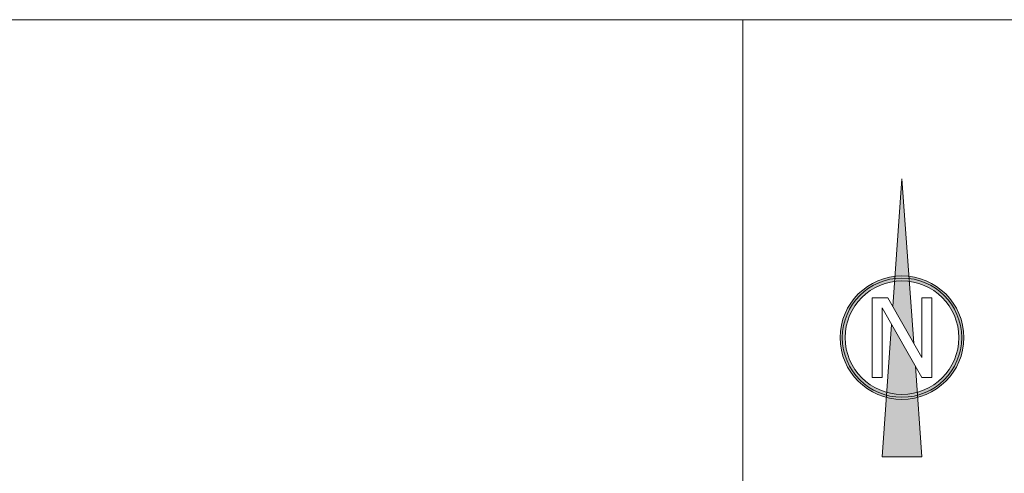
# Paper-space layout 'A0' of a CAD drawing. Header units: metres. Extents: x 0 to 1189, y 0 to 841.
# Tile 8 of 15: x 1074 to 1135, y 51 to 80. Entities that reach past the tile are written whole.
import ezdxf
from ezdxf.enums import TextEntityAlignment as Align

# ---------------------------------------------------------------- set-up
doc = ezdxf.new("R2010")
doc.units = ezdxf.units.M
doc.header["$LTSCALE"] = 0.5
doc.layers.get('0').update_dxf_attribs({"lineweight": 13})
doc.layers.add('22BMALSTBC_GM_NRDPL', color=7, linetype='Continuous', lineweight=13)
doc.layers.add('22BMALSTBC_VOLGER-ZW', color=7, linetype='Continuous', lineweight=13)
doc.styles.add('ambacht', font='isocp.shx')
doc.styles.add('ISO', font='iso', dxfattribs={"height": 2.5})

# ---------------------------------------------------------------- blocks, each defined once
blk = doc.blocks.new('VOLGER-ZW')
for p, q in [((-170, 70), (0, 70)), ((-60, 30), (-60, 70))]:
    blk.add_line(p, q)
blk.add_circle((-50, 50), 3.75)
at = {"linetype": 'Continuous', "style": 'ISO', "width": 0.96}
blk.add_attdef('STATUS', text='', height=5, dxfattribs=at).set_placement((-0.871, 71.785), align=Align.RIGHT)
at = {"style": 'ambacht'}
for tag, p, height in [('PROJECTOMSCHRIJVING', (-142.5, 65.25), 3.5), ('ONDERDEELNAAM', (-142.5, 58.5), 3.5), ('TEKENINGNUMMER', (-38.75, 59.375), 3), ('WERKOMSCHRIJVING1', (-142.5, 52.25), 2.5), ('WERKOMSCHRIJVING2', (-142.5, 48.25), 2.5), ('BESTEKNUMMER', (-38.75, 47.5), 2.5), ('WERKOMSCHRIJVING3', (-142.5, 44.25), 2.5), ('WERKOMSCHRIJVING4', (-142.5, 40.25), 2.5), ('WERKOMSCHRIJVING5', (-142.5, 36.25), 2.5), ('SCHAAL', (-38.75, 36.25), 2.5), ('FORMAAT', (-18.75, 36.25), 2.5), ('LOCATIETEKENING', (-141.25, 31.25), 2.5), ('DATUMPLOT', (-38.75, 31.25), 2.5), ('TEKENAAR', (-161.25, 26.25), 2.5), ('DATUM', (-161.25, 21.25), 2.5), ('WIJZ1.', (-131.25, 21.25), 1.8), ('WIJZ2.', (-121.25, 21.25), 1.8), ('WIJZ3.', (-111.25, 21.25), 1.8), ('GEZ.', (-131.25, 16.25), 1.8), ('GEZ.', (-121.25, 16.25), 1.8), ('GEZ.', (-111.25, 16.25), 1.8)]:
    blk.add_attdef(tag, p, '', height=height, dxfattribs=at)
blk = doc.blocks.new('GM_NRDPL')
blk.add_hatch(color=256).paths.add_polyline_path([(-0.439, 3.859, -0.056657), (0.439, 3.859), (0, 10)])
h = blk.add_hatch(color=256)
h.paths.add_polyline_path([(-3.884, 0, 0.341126), (-0.983, -3.757), (-0.96, -3.44, -0.336567), (-3.571, 0, -0.376759), (-0.461, 3.541), (-0.439, 3.859, 0.381436)])
h.paths.add_polyline_path([(3.884, 0, 0.381436), (0.439, 3.859), (0.461, 3.541, -0.376759), (3.571, 0, -0.336567), (0.96, -3.44), (0.983, -3.757, 0.341126)])
h.paths.add_polyline_path([(-0.96, -3.44), (-0.983, -3.757, 0.128606), (0.983, -3.757), (0.96, -3.44, -0.136928)])
h = blk.add_hatch(color=256)
h.paths.add_polyline_path([(0.461, 3.541), (0.439, 3.859, 0.056657), (-0.439, 3.859), (-0.461, 3.541, -0.064865)])
h.paths.add_polyline_path([(0.461, 3.541, 0.064865), (-0.461, 3.541), (-0.575, 1.953), (0.739, -0.346)])
h.paths.add_polyline_path([(-0.96, -3.44, 0.136928), (0.96, -3.44), (0.842, -1.786), (-0.655, 0.833)])
h.paths.add_polyline_path([(-1.25, -7.5), (1.25, -7.5), (0.983, -3.757, -0.128606), (-0.983, -3.757)])
for p, q in [((0, 10), (-0.575, 1.953)), ((0, 10), (0.739, -0.346)), ((-0.655, 0.833), (-1.25, -7.5)), ((0.842, -1.786), (1.25, -7.5)), ((-1.25, -7.5), (1.25, -7.5))]:
    blk.add_line(p, q)
at = {"lineweight": 5}
for p, q in [((-1.875, 2.5), (-0.887, 2.5)), ((-1.875, 2.5), (-1.875, -2.5)), ((-0.887, 2.5), (1.25, -1.24)), ((1.25, 2.5), (1.875, 2.5)), ((1.25, 2.5), (1.25, -1.24)), ((1.875, 2.5), (1.875, -2.5)), ((-1.25, 1.875), (-1.25, -2.5)), ((-1.25, 1.875), (1.25, -2.5)), ((-1.875, -2.5), (-1.25, -2.5)), ((1.25, -2.5), (1.875, -2.5))]:
    blk.add_line(p, q, dxfattribs=at)
for radius in [3.884, 3.571]:
    blk.add_circle((0, 0), radius)

psp = doc.layouts.new('A0')

# ---------------------------------------------------------------- block references
at = {"layer": '22BMALSTBC_GM_NRDPL'}
psp.add_blockref('GM_NRDPL', (1129, 60), dxfattribs=at)
at = {"layer": '22BMALSTBC_VOLGER-ZW'}
psp.add_blockref('VOLGER-ZW', (1179, 10), dxfattribs=at)

doc.saveas('drawing.dxf')
